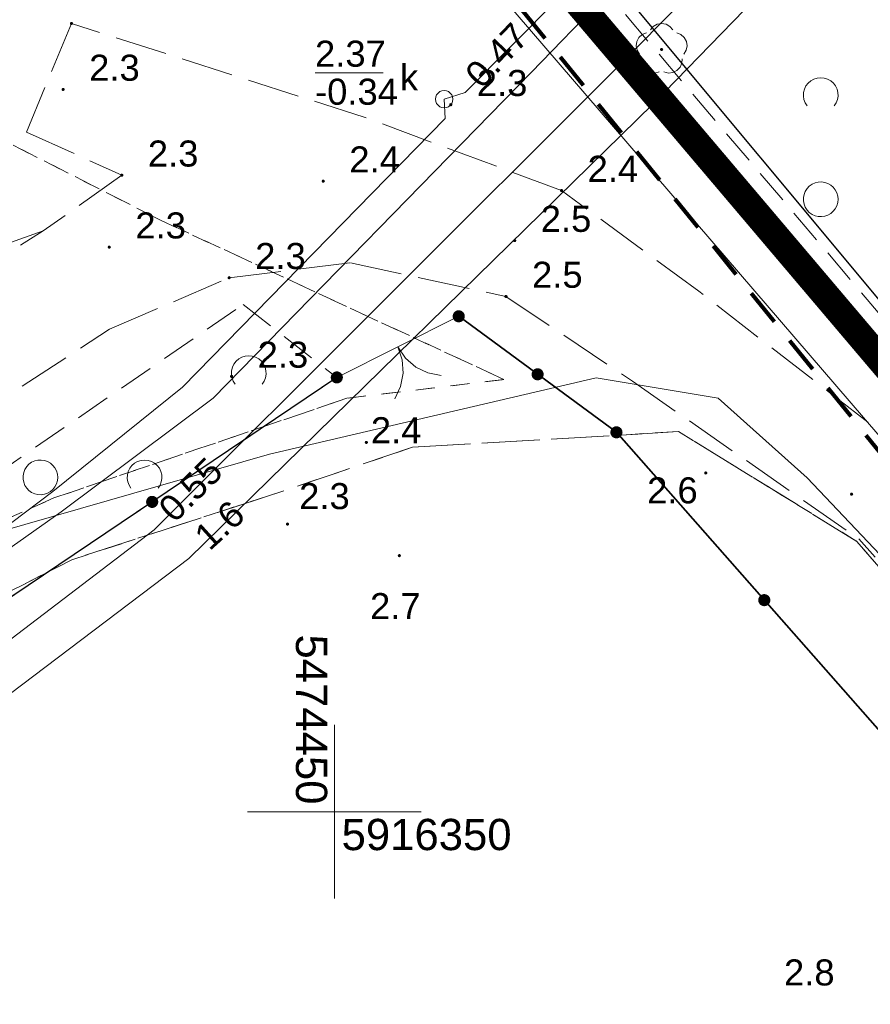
# Model space of a CAD drawing. Extents: x 5474185 to 5474933, y 5916077 to 5916824.
# Tile 10 of 256: x 5474441 to 5474465, y 5916344 to 5916373. Entities that reach past the tile are written whole.
import ezdxf
from ezdxf.enums import TextEntityAlignment as Align

# ---------------------------------------------------------------- set-up
doc = ezdxf.new("R2010")
doc.units = 0
for name, pattern in [('216-500', [2.5, 1.5, -1]), ('DASHDOT', [1, 0.5, -0.25, 0, -0.25]), ('PRZER1-1', [1, 0.5, -0.5]), ('PRZER2-1', [1.5, 1, -0.5]), ('PRZER3-1', [2, 1.5, -0.5])]:
    doc.linetypes.add(name, pattern=pattern)
doc.layers.add('1-GRAN', color=5, linetype='DASHDOT')
for name, color, linetype, lineweight in [('GESDZI', 253, 'CONTINUOUS', 18), ('GESKKL', 253, 'CONTINUOUS', 18), ('GESUZY', 253, 'CONTINUOUS', 18), ('GSLKBR', 253, 'CONTINUOUS', 18), ('GSLKOG', 253, 'CONTINUOUS', 35), ('GSLKRW', 253, 'CONTINUOUS', 25), ('GSPRDL', 253, 'CONTINUOUS', 18), ('GSPWPN', 253, 'CONTINUOUS', 13), ('GSPWPN_O', 253, 'CONTINUOUS', 13), ('GSSKOA', 253, 'CONTINUOUS', 18), ('GSSZAD', 254, 'CONTINUOUS', 18), ('GSSZSN', 254, 'CONTINUOUS', 18), ('GULEPR', 254, 'CONTINUOUS', 18), ('GULKPR', 7, 'CONTINUOUS', 18), ('GULTPR', 254, 'CONTINUOUS', 18), ('GUPIWZ', 253, 'CONTINUOUS', 18), ('GUPIWZ_O', 253, 'CONTINUOUS', 18), ('GUPKSD', 61, 'CONTINUOUS', 18), ('GUPPRZ_O', 40, 'CONTINUOUS', 18), ('Ramka sekcyjna', 253, 'CONTINUOUS', 18), ('Sieć wodociągowa', 253, 'CONTINUOUS', 40)]:
    doc.layers.add(name, color=color, linetype=linetype, lineweight=lineweight)
doc.styles.add('Arial', font='arial.ttf')

msp = doc.modelspace()

# ---------------------------------------------------------------- hatches: boundary and pattern name
at = {"layer": 'GSLKOG'}
for points in [[(5474458.384723, 5916371.425668), (5474458.340124, 5916371.435562), (5474458.299604, 5916371.456663), (5474458.265927, 5916371.487531), (5474458.241386, 5916371.526064), (5474458.227655, 5916371.569636), (5474458.225668, 5916371.615277), (5474458.235562, 5916371.659876), (5474458.256663, 5916371.700396), (5474458.287531, 5916371.734073), (5474458.326064, 5916371.758614), (5474458.369636, 5916371.772345), (5474458.415277, 5916371.774332), (5474458.459876, 5916371.764438), (5474458.500396, 5916371.743337), (5474458.534073, 5916371.712469), (5474458.558614, 5916371.673936), (5474458.572345, 5916371.630364), (5474458.574332, 5916371.584723), (5474458.564438, 5916371.540124), (5474458.543337, 5916371.499604), (5474458.512469, 5916371.465927), (5474458.473936, 5916371.441386), (5474458.430364, 5916371.427655)], [(5474458.384723, 5916371.425668), (5474458.340124, 5916371.435562), (5474458.299604, 5916371.456663), (5474458.265927, 5916371.487531), (5474458.241386, 5916371.526064), (5474458.227655, 5916371.569636), (5474458.225668, 5916371.615277), (5474458.235562, 5916371.659876), (5474458.256663, 5916371.700396), (5474458.287531, 5916371.734073), (5474458.326064, 5916371.758614), (5474458.369636, 5916371.772345), (5474458.415277, 5916371.774332), (5474458.459876, 5916371.764438), (5474458.500396, 5916371.743337), (5474458.534073, 5916371.712469), (5474458.558614, 5916371.673936), (5474458.572345, 5916371.630364), (5474458.574332, 5916371.584723), (5474458.564438, 5916371.540124), (5474458.543337, 5916371.499604), (5474458.512469, 5916371.465927), (5474458.473936, 5916371.441386), (5474458.430364, 5916371.427655)], [(5474464.158481, 5916364.660379), (5474464.113678, 5916364.669311), (5474464.072713, 5916364.689534), (5474464.038379, 5916364.71967), (5474464.013015, 5916364.757666), (5474463.998348, 5916364.800932), (5474463.995379, 5916364.846519), (5474464.004311, 5916364.891322), (5474464.024534, 5916364.932287), (5474464.05467, 5916364.966621), (5474464.092666, 5916364.991985), (5474464.135932, 5916365.006652), (5474464.181519, 5916365.009621), (5474464.226322, 5916365.000689), (5474464.267287, 5916364.980466), (5474464.301621, 5916364.95033), (5474464.326985, 5916364.912334), (5474464.341652, 5916364.869068), (5474464.344621, 5916364.823481), (5474464.335689, 5916364.778678), (5474464.315466, 5916364.737713), (5474464.28533, 5916364.703379), (5474464.247334, 5916364.678015), (5474464.204068, 5916364.663348)], [(5474464.158481, 5916364.660379), (5474464.113678, 5916364.669311), (5474464.072713, 5916364.689534), (5474464.038379, 5916364.71967), (5474464.013015, 5916364.757666), (5474463.998348, 5916364.800932), (5474463.995379, 5916364.846519), (5474464.004311, 5916364.891322), (5474464.024534, 5916364.932287), (5474464.05467, 5916364.966621), (5474464.092666, 5916364.991985), (5474464.135932, 5916365.006652), (5474464.181519, 5916365.009621), (5474464.226322, 5916365.000689), (5474464.267287, 5916364.980466), (5474464.301621, 5916364.95033), (5474464.326985, 5916364.912334), (5474464.341652, 5916364.869068), (5474464.344621, 5916364.823481), (5474464.335689, 5916364.778678), (5474464.315466, 5916364.737713), (5474464.28533, 5916364.703379), (5474464.247334, 5916364.678015), (5474464.204068, 5916364.663348)], [(5474453.560671, 5916364.086071), (5474453.516313, 5916364.097), (5474453.476296, 5916364.119037), (5474453.443346, 5916364.150681), (5474453.419709, 5916364.189775), (5474453.406994, 5916364.233654), (5474453.406071, 5916364.279329), (5474453.417, 5916364.323687), (5474453.439037, 5916364.363704), (5474453.470681, 5916364.396654), (5474453.509775, 5916364.420291), (5474453.553654, 5916364.433006), (5474453.599329, 5916364.433929), (5474453.643687, 5916364.423), (5474453.683704, 5916364.400963), (5474453.716654, 5916364.369319), (5474453.740291, 5916364.330225), (5474453.753006, 5916364.286346), (5474453.753929, 5916364.240671), (5474453.743, 5916364.196313), (5474453.720963, 5916364.156296), (5474453.689319, 5916364.123346), (5474453.650225, 5916364.099709), (5474453.606346, 5916364.086994)], [(5474455.830671, 5916362.416071), (5474455.786313, 5916362.427), (5474455.746296, 5916362.449037), (5474455.713346, 5916362.480681), (5474455.689709, 5916362.519775), (5474455.676994, 5916362.563654), (5474455.676071, 5916362.609329), (5474455.687, 5916362.653687), (5474455.709037, 5916362.693704), (5474455.740681, 5916362.726654), (5474455.779775, 5916362.750291), (5474455.823654, 5916362.763006), (5474455.869329, 5916362.763929), (5474455.913687, 5916362.753), (5474455.953704, 5916362.730963), (5474455.986654, 5916362.699319), (5474456.010291, 5916362.660225), (5474456.023006, 5916362.616346), (5474456.023929, 5916362.570671), (5474456.013, 5916362.526313), (5474455.990963, 5916362.486296), (5474455.959319, 5916362.453346), (5474455.920225, 5916362.429709), (5474455.876346, 5916362.416994)], [(5474455.830671, 5916362.416071), (5474455.786313, 5916362.427), (5474455.746296, 5916362.449037), (5474455.713346, 5916362.480681), (5474455.689709, 5916362.519775), (5474455.676994, 5916362.563654), (5474455.676071, 5916362.609329), (5474455.687, 5916362.653687), (5474455.709037, 5916362.693704), (5474455.740681, 5916362.726654), (5474455.779775, 5916362.750291), (5474455.823654, 5916362.763006), (5474455.869329, 5916362.763929), (5474455.913687, 5916362.753), (5474455.953704, 5916362.730963), (5474455.986654, 5916362.699319), (5474456.010291, 5916362.660225), (5474456.023006, 5916362.616346), (5474456.023929, 5916362.570671), (5474456.013, 5916362.526313), (5474455.990963, 5916362.486296), (5474455.959319, 5916362.453346), (5474455.920225, 5916362.429709), (5474455.876346, 5916362.416994)], [(5474450.08215, 5916362.325423), (5474450.036552, 5916362.328226), (5474449.993234, 5916362.342736), (5474449.955147, 5916362.367963), (5474449.924887, 5916362.402188), (5474449.904516, 5916362.443079), (5474449.895423, 5916362.48785), (5474449.898226, 5916362.533448), (5474449.912736, 5916362.576766), (5474449.937963, 5916362.614853), (5474449.972188, 5916362.645113), (5474450.013079, 5916362.665484), (5474450.05785, 5916362.674577), (5474450.103448, 5916362.671774), (5474450.146766, 5916362.657264), (5474450.184853, 5916362.632037), (5474450.215113, 5916362.597812), (5474450.235484, 5916362.556921), (5474450.244577, 5916362.51215), (5474450.241774, 5916362.466552), (5474450.227264, 5916362.423234), (5474450.202037, 5916362.385147), (5474450.167812, 5916362.354887), (5474450.126921, 5916362.334516)], [(5474458.108948, 5916360.745349), (5474458.064122, 5916360.754161), (5474458.023103, 5916360.774275), (5474457.988688, 5916360.804319), (5474457.963222, 5916360.842246), (5474457.94844, 5916360.885473), (5474457.945349, 5916360.931052), (5474457.954161, 5916360.975878), (5474457.974275, 5916361.016897), (5474458.004319, 5916361.051312), (5474458.042246, 5916361.076778), (5474458.085473, 5916361.09156), (5474458.131052, 5916361.094651), (5474458.175878, 5916361.085839), (5474458.216897, 5916361.065725), (5474458.251312, 5916361.035681), (5474458.276778, 5916360.997754), (5474458.29156, 5916360.954527), (5474458.294651, 5916360.908948), (5474458.285839, 5916360.864122), (5474458.265725, 5916360.823103), (5474458.235681, 5916360.788688), (5474458.197754, 5916360.763222), (5474458.154527, 5916360.74844)], [(5474458.100671, 5916360.746071), (5474458.056313, 5916360.757), (5474458.016296, 5916360.779037), (5474457.983346, 5916360.810681), (5474457.959709, 5916360.849775), (5474457.946994, 5916360.893654), (5474457.946071, 5916360.939329), (5474457.957, 5916360.983687), (5474457.979037, 5916361.023704), (5474458.010681, 5916361.056654), (5474458.049775, 5916361.080291), (5474458.093654, 5916361.093006), (5474458.139329, 5916361.093929), (5474458.183687, 5916361.083), (5474458.223704, 5916361.060963), (5474458.256654, 5916361.029319), (5474458.280291, 5916360.990225), (5474458.293006, 5916360.946346), (5474458.293929, 5916360.900671), (5474458.283, 5916360.856313), (5474458.260963, 5916360.816296), (5474458.229319, 5916360.783346), (5474458.190225, 5916360.759709), (5474458.146346, 5916360.746994)], [(5474444.766295, 5916358.742348), (5474444.720698, 5916358.745151), (5474444.677379, 5916358.759661), (5474444.639292, 5916358.784888), (5474444.609032, 5916358.819113), (5474444.588661, 5916358.860004), (5474444.579568, 5916358.904774), (5474444.582371, 5916358.950372), (5474444.596881, 5916358.993691), (5474444.622109, 5916359.031778), (5474444.656334, 5916359.062038), (5474444.697224, 5916359.082409), (5474444.741995, 5916359.091502), (5474444.787593, 5916359.088699), (5474444.830911, 5916359.074189), (5474444.868999, 5916359.048961), (5474444.899259, 5916359.014736), (5474444.919629, 5916358.973846), (5474444.928722, 5916358.929075), (5474444.925919, 5916358.883477), (5474444.911409, 5916358.840159), (5474444.886182, 5916358.802071), (5474444.851957, 5916358.771811), (5474444.811066, 5916358.751441)], [(5474444.766295, 5916358.742348), (5474444.720698, 5916358.745151), (5474444.677379, 5916358.759661), (5474444.639292, 5916358.784888), (5474444.609032, 5916358.819113), (5474444.588661, 5916358.860004), (5474444.579568, 5916358.904774), (5474444.582371, 5916358.950372), (5474444.596881, 5916358.993691), (5474444.622109, 5916359.031778), (5474444.656334, 5916359.062038), (5474444.697224, 5916359.082409), (5474444.741995, 5916359.091502), (5474444.787593, 5916359.088699), (5474444.830911, 5916359.074189), (5474444.868999, 5916359.048961), (5474444.899259, 5916359.014736), (5474444.919629, 5916358.973846), (5474444.928722, 5916358.929075), (5474444.925919, 5916358.883477), (5474444.911409, 5916358.840159), (5474444.886182, 5916358.802071), (5474444.851957, 5916358.771811), (5474444.811066, 5916358.751441)], [(5474462.365058, 5916355.914173), (5474462.320233, 5916355.922986), (5474462.279214, 5916355.943099), (5474462.244799, 5916355.973143), (5474462.219333, 5916356.011071), (5474462.204551, 5916356.054298), (5474462.20146, 5916356.099877), (5474462.210272, 5916356.144703), (5474462.230385, 5916356.185722), (5474462.260429, 5916356.220136), (5474462.298357, 5916356.245602), (5474462.341584, 5916356.260384), (5474462.387163, 5916356.263476), (5474462.431989, 5916356.254663), (5474462.473008, 5916356.23455), (5474462.507423, 5916356.204506), (5474462.532889, 5916356.166578), (5474462.547671, 5916356.123351), (5474462.550762, 5916356.077772), (5474462.54195, 5916356.032946), (5474462.521836, 5916355.991927), (5474462.491792, 5916355.957513), (5474462.453865, 5916355.932047), (5474462.410638, 5916355.917265)], [(5474462.365058, 5916355.914173), (5474462.320233, 5916355.922986), (5474462.279214, 5916355.943099), (5474462.244799, 5916355.973143), (5474462.219333, 5916356.011071), (5474462.204551, 5916356.054298), (5474462.20146, 5916356.099877), (5474462.210272, 5916356.144703), (5474462.230385, 5916356.185722), (5474462.260429, 5916356.220136), (5474462.298357, 5916356.245602), (5474462.341584, 5916356.260384), (5474462.387163, 5916356.263476), (5474462.431989, 5916356.254663), (5474462.473008, 5916356.23455), (5474462.507423, 5916356.204506), (5474462.532889, 5916356.166578), (5474462.547671, 5916356.123351), (5474462.550762, 5916356.077772), (5474462.54195, 5916356.032946), (5474462.521836, 5916355.991927), (5474462.491792, 5916355.957513), (5474462.453865, 5916355.932047), (5474462.410638, 5916355.917265)]]:
    msp.add_hatch(color=256, dxfattribs=at).paths.add_polyline_path(points)
at = {"layer": 'GSPRDL'}
msp.add_hatch(color=256, dxfattribs=at).paths.add_polyline_path([(5474459.42, 5916371.895), (5474459.406094, 5916371.897202), (5474459.39355, 5916371.903594), (5474459.383594, 5916371.91355), (5474459.377202, 5916371.926094), (5474459.375, 5916371.94), (5474459.377202, 5916371.953906), (5474459.383594, 5916371.96645), (5474459.39355, 5916371.976406), (5474459.406094, 5916371.982798), (5474459.42, 5916371.985), (5474459.433906, 5916371.982798), (5474459.44645, 5916371.976406), (5474459.456406, 5916371.96645), (5474459.462798, 5916371.953906), (5474459.465, 5916371.94), (5474459.462798, 5916371.926094), (5474459.456406, 5916371.91355), (5474459.44645, 5916371.903594), (5474459.433906, 5916371.897202)])
at = {"layer": 'GSPWPN'}
for points in [[(5474442.43, 5916372.645), (5474442.418353, 5916372.646533), (5474442.4075, 5916372.651029), (5474442.39818, 5916372.65818), (5474442.391029, 5916372.6675), (5474442.386533, 5916372.678353), (5474442.385, 5916372.69), (5474442.386533, 5916372.701647), (5474442.391029, 5916372.7125), (5474442.39818, 5916372.72182), (5474442.4075, 5916372.728971), (5474442.418353, 5916372.733467), (5474442.43, 5916372.735), (5474442.441647, 5916372.733467), (5474442.4525, 5916372.728971), (5474442.46182, 5916372.72182), (5474442.468971, 5916372.7125), (5474442.473467, 5916372.701647), (5474442.475, 5916372.69), (5474442.473467, 5916372.678353), (5474442.468971, 5916372.6675), (5474442.46182, 5916372.65818), (5474442.4525, 5916372.651029), (5474442.441647, 5916372.646533)], [(5474442.19, 5916370.745), (5474442.178353, 5916370.746533), (5474442.1675, 5916370.751029), (5474442.15818, 5916370.75818), (5474442.151029, 5916370.7675), (5474442.146533, 5916370.778353), (5474442.145, 5916370.79), (5474442.146533, 5916370.801647), (5474442.151029, 5916370.8125), (5474442.15818, 5916370.82182), (5474442.1675, 5916370.828971), (5474442.178353, 5916370.833467), (5474442.19, 5916370.835), (5474442.201647, 5916370.833467), (5474442.2125, 5916370.828971), (5474442.22182, 5916370.82182), (5474442.228971, 5916370.8125), (5474442.233467, 5916370.801647), (5474442.235, 5916370.79), (5474442.233467, 5916370.778353), (5474442.228971, 5916370.7675), (5474442.22182, 5916370.75818), (5474442.2125, 5916370.751029), (5474442.201647, 5916370.746533)], [(5474453.35, 5916370.305), (5474453.338353, 5916370.306533), (5474453.3275, 5916370.311029), (5474453.31818, 5916370.31818), (5474453.311029, 5916370.3275), (5474453.306533, 5916370.338353), (5474453.305, 5916370.35), (5474453.306533, 5916370.361647), (5474453.311029, 5916370.3725), (5474453.31818, 5916370.38182), (5474453.3275, 5916370.388971), (5474453.338353, 5916370.393467), (5474453.35, 5916370.395), (5474453.361647, 5916370.393467), (5474453.3725, 5916370.388971), (5474453.38182, 5916370.38182), (5474453.388971, 5916370.3725), (5474453.393467, 5916370.361647), (5474453.395, 5916370.35), (5474453.393467, 5916370.338353), (5474453.388971, 5916370.3275), (5474453.38182, 5916370.31818), (5474453.3725, 5916370.311029), (5474453.361647, 5916370.306533)], [(5474443.88, 5916368.275), (5474443.868353, 5916368.276533), (5474443.8575, 5916368.281029), (5474443.84818, 5916368.28818), (5474443.841029, 5916368.2975), (5474443.836533, 5916368.308353), (5474443.835, 5916368.32), (5474443.836533, 5916368.331647), (5474443.841029, 5916368.3425), (5474443.84818, 5916368.35182), (5474443.8575, 5916368.358971), (5474443.868353, 5916368.363467), (5474443.88, 5916368.365), (5474443.891647, 5916368.363467), (5474443.9025, 5916368.358971), (5474443.91182, 5916368.35182), (5474443.918971, 5916368.3425), (5474443.923467, 5916368.331647), (5474443.925, 5916368.32), (5474443.923467, 5916368.308353), (5474443.918971, 5916368.2975), (5474443.91182, 5916368.28818), (5474443.9025, 5916368.281029), (5474443.891647, 5916368.276533)], [(5474449.68, 5916368.105), (5474449.668353, 5916368.106533), (5474449.6575, 5916368.111029), (5474449.64818, 5916368.11818), (5474449.641029, 5916368.1275), (5474449.636533, 5916368.138353), (5474449.635, 5916368.15), (5474449.636533, 5916368.161647), (5474449.641029, 5916368.1725), (5474449.64818, 5916368.18182), (5474449.6575, 5916368.188971), (5474449.668353, 5916368.193467), (5474449.68, 5916368.195), (5474449.691647, 5916368.193467), (5474449.7025, 5916368.188971), (5474449.71182, 5916368.18182), (5474449.718971, 5916368.1725), (5474449.723467, 5916368.161647), (5474449.725, 5916368.15), (5474449.723467, 5916368.138353), (5474449.718971, 5916368.1275), (5474449.71182, 5916368.11818), (5474449.7025, 5916368.111029), (5474449.691647, 5916368.106533)], [(5474456.54, 5916367.835), (5474456.528353, 5916367.836533), (5474456.5175, 5916367.841029), (5474456.50818, 5916367.84818), (5474456.501029, 5916367.8575), (5474456.496533, 5916367.868353), (5474456.495, 5916367.88), (5474456.496533, 5916367.891647), (5474456.501029, 5916367.9025), (5474456.50818, 5916367.91182), (5474456.5175, 5916367.918971), (5474456.528353, 5916367.923467), (5474456.54, 5916367.925), (5474456.551647, 5916367.923467), (5474456.5625, 5916367.918971), (5474456.57182, 5916367.91182), (5474456.578971, 5916367.9025), (5474456.583467, 5916367.891647), (5474456.585, 5916367.88), (5474456.583467, 5916367.868353), (5474456.578971, 5916367.8575), (5474456.57182, 5916367.84818), (5474456.5625, 5916367.841029), (5474456.551647, 5916367.836533)], [(5474455.19, 5916366.395), (5474455.178353, 5916366.396533), (5474455.1675, 5916366.401029), (5474455.15818, 5916366.40818), (5474455.151029, 5916366.4175), (5474455.146533, 5916366.428353), (5474455.145, 5916366.44), (5474455.146533, 5916366.451647), (5474455.151029, 5916366.4625), (5474455.15818, 5916366.47182), (5474455.1675, 5916366.478971), (5474455.178353, 5916366.483467), (5474455.19, 5916366.485), (5474455.201647, 5916366.483467), (5474455.2125, 5916366.478971), (5474455.22182, 5916366.47182), (5474455.228971, 5916366.4625), (5474455.233467, 5916366.451647), (5474455.235, 5916366.44), (5474455.233467, 5916366.428353), (5474455.228971, 5916366.4175), (5474455.22182, 5916366.40818), (5474455.2125, 5916366.401029), (5474455.201647, 5916366.396533)], [(5474443.52, 5916366.205), (5474443.508353, 5916366.206533), (5474443.4975, 5916366.211029), (5474443.48818, 5916366.21818), (5474443.481029, 5916366.2275), (5474443.476533, 5916366.238353), (5474443.475, 5916366.25), (5474443.476533, 5916366.261647), (5474443.481029, 5916366.2725), (5474443.48818, 5916366.28182), (5474443.4975, 5916366.288971), (5474443.508353, 5916366.293467), (5474443.52, 5916366.295), (5474443.531647, 5916366.293467), (5474443.5425, 5916366.288971), (5474443.55182, 5916366.28182), (5474443.558971, 5916366.2725), (5474443.563467, 5916366.261647), (5474443.565, 5916366.25), (5474443.563467, 5916366.238353), (5474443.558971, 5916366.2275), (5474443.55182, 5916366.21818), (5474443.5425, 5916366.211029), (5474443.531647, 5916366.206533)], [(5474446.97, 5916365.325), (5474446.958353, 5916365.326533), (5474446.9475, 5916365.331029), (5474446.93818, 5916365.33818), (5474446.931029, 5916365.3475), (5474446.926533, 5916365.358353), (5474446.925, 5916365.37), (5474446.926533, 5916365.381647), (5474446.931029, 5916365.3925), (5474446.93818, 5916365.40182), (5474446.9475, 5916365.408971), (5474446.958353, 5916365.413467), (5474446.97, 5916365.415), (5474446.981647, 5916365.413467), (5474446.9925, 5916365.408971), (5474447.00182, 5916365.40182), (5474447.008971, 5916365.3925), (5474447.013467, 5916365.381647), (5474447.015, 5916365.37), (5474447.013467, 5916365.358353), (5474447.008971, 5916365.3475), (5474447.00182, 5916365.33818), (5474446.9925, 5916365.331029), (5474446.981647, 5916365.326533)], [(5474454.94, 5916364.785), (5474454.928353, 5916364.786533), (5474454.9175, 5916364.791029), (5474454.90818, 5916364.79818), (5474454.901029, 5916364.8075), (5474454.896533, 5916364.818353), (5474454.895, 5916364.83), (5474454.896533, 5916364.841647), (5474454.901029, 5916364.8525), (5474454.90818, 5916364.86182), (5474454.9175, 5916364.868971), (5474454.928353, 5916364.873467), (5474454.94, 5916364.875), (5474454.951647, 5916364.873467), (5474454.9625, 5916364.868971), (5474454.97182, 5916364.86182), (5474454.978971, 5916364.8525), (5474454.983467, 5916364.841647), (5474454.985, 5916364.83), (5474454.983467, 5916364.818353), (5474454.978971, 5916364.8075), (5474454.97182, 5916364.79818), (5474454.9625, 5916364.791029), (5474454.951647, 5916364.786533)], [(5474447.04, 5916362.485), (5474447.028353, 5916362.486533), (5474447.0175, 5916362.491029), (5474447.00818, 5916362.49818), (5474447.001029, 5916362.5075), (5474446.996533, 5916362.518353), (5474446.995, 5916362.53), (5474446.996533, 5916362.541647), (5474447.001029, 5916362.5525), (5474447.00818, 5916362.56182), (5474447.0175, 5916362.568971), (5474447.028353, 5916362.573467), (5474447.04, 5916362.575), (5474447.051647, 5916362.573467), (5474447.0625, 5916362.568971), (5474447.07182, 5916362.56182), (5474447.078971, 5916362.5525), (5474447.083467, 5916362.541647), (5474447.085, 5916362.53), (5474447.083467, 5916362.518353), (5474447.078971, 5916362.5075), (5474447.07182, 5916362.49818), (5474447.0625, 5916362.491029), (5474447.051647, 5916362.486533)], [(5474450.92, 5916360.585), (5474450.908353, 5916360.586533), (5474450.8975, 5916360.591029), (5474450.88818, 5916360.59818), (5474450.881029, 5916360.6075), (5474450.876533, 5916360.618353), (5474450.875, 5916360.63), (5474450.876533, 5916360.641647), (5474450.881029, 5916360.6525), (5474450.88818, 5916360.66182), (5474450.8975, 5916360.668971), (5474450.908353, 5916360.673467), (5474450.92, 5916360.675), (5474450.931647, 5916360.673467), (5474450.9425, 5916360.668971), (5474450.95182, 5916360.66182), (5474450.958971, 5916360.6525), (5474450.963467, 5916360.641647), (5474450.965, 5916360.63), (5474450.963467, 5916360.618353), (5474450.958971, 5916360.6075), (5474450.95182, 5916360.59818), (5474450.9425, 5916360.591029), (5474450.931647, 5916360.586533)], [(5474460.69, 5916359.705), (5474460.678353, 5916359.706533), (5474460.6675, 5916359.711029), (5474460.65818, 5916359.71818), (5474460.651029, 5916359.7275), (5474460.646533, 5916359.738353), (5474460.645, 5916359.75), (5474460.646533, 5916359.761647), (5474460.651029, 5916359.7725), (5474460.65818, 5916359.78182), (5474460.6675, 5916359.788971), (5474460.678353, 5916359.793467), (5474460.69, 5916359.795), (5474460.701647, 5916359.793467), (5474460.7125, 5916359.788971), (5474460.72182, 5916359.78182), (5474460.728971, 5916359.7725), (5474460.733467, 5916359.761647), (5474460.735, 5916359.75), (5474460.733467, 5916359.738353), (5474460.728971, 5916359.7275), (5474460.72182, 5916359.71818), (5474460.7125, 5916359.711029), (5474460.701647, 5916359.706533)], [(5474464.89, 5916359.095), (5474464.878353, 5916359.096533), (5474464.8675, 5916359.101029), (5474464.85818, 5916359.10818), (5474464.851029, 5916359.1175), (5474464.846533, 5916359.128353), (5474464.845, 5916359.14), (5474464.846533, 5916359.151647), (5474464.851029, 5916359.1625), (5474464.85818, 5916359.17182), (5474464.8675, 5916359.178971), (5474464.878353, 5916359.183467), (5474464.89, 5916359.185), (5474464.901647, 5916359.183467), (5474464.9125, 5916359.178971), (5474464.92182, 5916359.17182), (5474464.928971, 5916359.1625), (5474464.933467, 5916359.151647), (5474464.935, 5916359.14), (5474464.933467, 5916359.128353), (5474464.928971, 5916359.1175), (5474464.92182, 5916359.10818), (5474464.9125, 5916359.101029), (5474464.901647, 5916359.096533)], [(5474448.65, 5916358.235), (5474448.638353, 5916358.236533), (5474448.6275, 5916358.241029), (5474448.61818, 5916358.24818), (5474448.611029, 5916358.2575), (5474448.606533, 5916358.268353), (5474448.605, 5916358.28), (5474448.606533, 5916358.291647), (5474448.611029, 5916358.3025), (5474448.61818, 5916358.31182), (5474448.6275, 5916358.318971), (5474448.638353, 5916358.323467), (5474448.65, 5916358.325), (5474448.661647, 5916358.323467), (5474448.6725, 5916358.318971), (5474448.68182, 5916358.31182), (5474448.688971, 5916358.3025), (5474448.693467, 5916358.291647), (5474448.695, 5916358.28), (5474448.693467, 5916358.268353), (5474448.688971, 5916358.2575), (5474448.68182, 5916358.24818), (5474448.6725, 5916358.241029), (5474448.661647, 5916358.236533)], [(5474451.87, 5916357.325), (5474451.858353, 5916357.326533), (5474451.8475, 5916357.331029), (5474451.83818, 5916357.33818), (5474451.831029, 5916357.3475), (5474451.826533, 5916357.358353), (5474451.825, 5916357.37), (5474451.826533, 5916357.381647), (5474451.831029, 5916357.3925), (5474451.83818, 5916357.40182), (5474451.8475, 5916357.408971), (5474451.858353, 5916357.413467), (5474451.87, 5916357.415), (5474451.881647, 5916357.413467), (5474451.8925, 5916357.408971), (5474451.90182, 5916357.40182), (5474451.908971, 5916357.3925), (5474451.913467, 5916357.381647), (5474451.915, 5916357.37), (5474451.913467, 5916357.358353), (5474451.908971, 5916357.3475), (5474451.90182, 5916357.33818), (5474451.8925, 5916357.331029), (5474451.881647, 5916357.326533)]]:
    msp.add_hatch(color=256, dxfattribs=at).paths.add_polyline_path(points)

# ---------------------------------------------------------------- linework, layer by layer
at = {"layer": '1-GRAN', "ltscale": 5, "const_width": 0.8, "elevation": 10.08}
msp.add_lwpolyline([(5474751.83, 5916275.64), (5474751.14, 5916273.94), (5474644.79, 5916221), (5474615.29, 5916258.3), (5474592.4, 5916287.8), (5474563.35, 5916264.64), (5474560.03, 5916268.81), (5474550.58, 5916262.91), (5474454.86, 5916375.82)], dxfattribs=at)
at = {"layer": 'GESDZI', "linetype": 'Continuous', "lineweight": 13}
for p, q in [((5474550.58, 5916262.91, 10.22), (5474454.86, 5916375.82, 10.22)), ((5474454.86, 5916375.82, 10.22), (5474550.58, 5916262.91, 10.22))]:
    msp.add_line(p, q, dxfattribs=at)
at = {"layer": 'GESKKL', "linetype": 'PRZER3-1', "lineweight": 13}
for p, q in [((5474454.86, 5916375.82, 10.06), (5474550.58, 5916262.91, 10.06)), ((5474459.91, 5916360.94, 10.06), (5474452.25, 5916360.49, 10.06)), ((5474465.04, 5916357.78, 10.06), (5474459.91, 5916360.94, 10.06)), ((5474452.25, 5916360.49, 10.06), (5474448.07, 5916359.08, 10.06)), ((5474448.07, 5916359.08, 10.06), (5474442.44, 5916357.25, 10.06)), ((5474468.81, 5916353.4, 10.06), (5474465.04, 5916357.78, 10.06)), ((5474442.44, 5916357.25, 10.06), (5474435.33, 5916353.61, 10.06))]:
    msp.add_line(p, q, dxfattribs=at)
at = {"layer": 'GESUZY', "linetype": 'PRZER1-1', "lineweight": 13}
for p, q in [((5474454.86, 5916375.82, 10.08), (5474550.58, 5916262.91, 10.08)), ((5474550.58, 5916262.91, 10.08), (5474454.86, 5916375.82, 10.08)), ((5474445.01, 5916367.02, 10.08), (5474439.86, 5916369.64, 10.08)), ((5474439.86, 5916369.64, 10.08), (5474445.01, 5916367.02, 10.08)), ((5474454.88, 5916362.44, 10.08), (5474445.01, 5916367.02, 10.08)), ((5474445.01, 5916367.02, 10.08), (5474454.88, 5916362.44, 10.08)), ((5474450.36, 5916361.9, 10.08), (5474454.88, 5916362.44, 10.08)), ((5474454.88, 5916362.44, 10.08), (5474450.36, 5916361.9, 10.08)), ((5474441.92, 5916359.03, 10.08), (5474450.36, 5916361.9, 10.08)), ((5474450.36, 5916361.9, 10.08), (5474441.92, 5916359.03, 10.08)), ((5474452.25, 5916360.49, 10.08), (5474459.91, 5916360.94, 10.08)), ((5474459.91, 5916360.94, 10.08), (5474452.25, 5916360.49, 10.08)), ((5474459.91, 5916360.94, 10.08), (5474465.04, 5916357.78, 10.08)), ((5474465.04, 5916357.78, 10.08), (5474459.91, 5916360.94, 10.08)), ((5474448.07, 5916359.08, 10.08), (5474452.25, 5916360.49, 10.08)), ((5474452.25, 5916360.49, 10.08), (5474448.07, 5916359.08, 10.08)), ((5474438.49, 5916357.49, 10.08), (5474441.92, 5916359.03, 10.08)), ((5474441.92, 5916359.03, 10.08), (5474438.49, 5916357.49, 10.08)), ((5474442.44, 5916357.25, 10.08), (5474448.07, 5916359.08, 10.08)), ((5474448.07, 5916359.08, 10.08), (5474442.44, 5916357.25, 10.08)), ((5474465.04, 5916357.78, 10.08), (5474468.81, 5916353.4, 10.08)), ((5474468.81, 5916353.4, 10.08), (5474465.04, 5916357.78, 10.08)), ((5474435.33, 5916353.61, 10.08), (5474442.44, 5916357.25, 10.08)), ((5474442.44, 5916357.25, 10.08), (5474435.33, 5916353.61, 10.08))]:
    msp.add_line(p, q, dxfattribs=at)
at = {"layer": 'GSLKBR', "linetype": 'Continuous', "lineweight": 18, "elevation": 10.18, "flags": 128}
msp.add_lwpolyline([(5474450.07, 5916362.5), (5474453.58, 5916364.26)], dxfattribs=at)
at = {"layer": 'GSLKBR', "elevation": 10.18, "flags": 128}
for points in [[(5474451.825, 5916363.38), (5474451.953328, 5916363.010046), (5474451.981531, 5916362.619484), (5474451.907688, 5916362.234931), (5474451.736832, 5916361.882594)], [(5474453.077708, 5916362.554942), (5474452.693155, 5916362.628784), (5474452.340817, 5916362.79964), (5474452.044706, 5916363.055865), (5474451.825, 5916363.38)]]:
    msp.add_lwpolyline(points, dxfattribs=at)
at = {"layer": 'GSLKOG', "linetype": 'Continuous', "lineweight": 30}
for p, q in [((5474461.94, 5916367.38, 10.18), (5474454.86, 5916375.82, 10.18)), ((5474466.4, 5916362.29, 10.18), (5474461.94, 5916367.38, 10.18)), ((5474450.07, 5916362.5, 10.18), (5474427, 5916346.95, 10.18))]:
    msp.add_line(p, q, dxfattribs=at)
at = {"layer": 'GSLKOG', "linetype": 'Continuous', "lineweight": 35, "elevation": 10.18, "flags": 128}
for points in [[(5474458.12, 5916360.92), (5474453.58, 5916364.26)], [(5474471.59, 5916345.63), (5474458.12, 5916360.92)]]:
    msp.add_lwpolyline(points, dxfattribs=at)
at = {"layer": 'GSLKRW', "linetype": 'Continuous', "lineweight": 30}
msp.add_line((5474483.02, 5916343.91, 10.18), (5474457.11, 5916375.02, 10.18), dxfattribs=at)
at = {"layer": 'GSPRDL', "elevation": 10.12, "flags": 128}
for points in [[(5474459.095723, 5916372.503333), (5474459.179447, 5916372.602679), (5474459.292044, 5916372.667494), (5474459.42, 5916372.69), (5474459.547956, 5916372.667494), (5474459.660553, 5916372.602679), (5474459.744277, 5916372.503333)], [(5474458.784031, 5916371.805674), (5474458.71542, 5916371.915999), (5474458.688571, 5916372.043115), (5474458.706708, 5916372.171763), (5474458.767652, 5916372.286501), (5474458.86409, 5916372.373559), (5474458.984445, 5916372.422485)], [(5474459.855555, 5916372.422485), (5474459.97591, 5916372.373559), (5474460.072348, 5916372.286501), (5474460.133292, 5916372.171763), (5474460.151429, 5916372.043115), (5474460.12458, 5916371.915999), (5474460.055969, 5916371.805674)], [(5474459.351227, 5916371.293649), (5474459.225099, 5916371.262488), (5474459.095908, 5916371.276234), (5474458.979161, 5916371.333237), (5474458.888871, 5916371.426655), (5474458.835875, 5916371.545275), (5474458.826535, 5916371.674859)], [(5474460.013465, 5916371.674859), (5474460.004125, 5916371.545275), (5474459.951129, 5916371.426655), (5474459.860839, 5916371.333237), (5474459.744092, 5916371.276234), (5474459.614901, 5916371.262488), (5474459.488773, 5916371.293649)]]:
    msp.add_lwpolyline(points, dxfattribs=at)
at = {"layer": 'GSSKOA', "linetype": 'PRZER3-1', "lineweight": 13}
for p, q in [((5474442.43, 5916372.69, 10.18), (5474441.14, 5916369.56, 10.18)), ((5474450.86, 5916369.99, 10.18), (5474442.43, 5916372.69, 10.18)), ((5474456.54, 5916367.88, 10.18), (5474450.86, 5916369.99, 10.18)), ((5474441.14, 5916369.56, 10.18), (5474443.88, 5916368.32, 10.18)), ((5474443.88, 5916368.32, 10.18), (5474441.62, 5916366.72, 10.18)), ((5474460.49, 5916364.98, 10.18), (5474456.54, 5916367.88, 10.18)), ((5474446.97, 5916365.37, 10.18), (5474450.46, 5916365.8, 10.18)), ((5474450.46, 5916365.8, 10.18), (5474454.94, 5916364.83, 10.18)), ((5474443.53, 5916363.89, 10.18), (5474446.97, 5916365.37, 10.18)), ((5474466.94, 5916359.99, 10.18), (5474460.49, 5916364.98, 10.18)), ((5474454.94, 5916364.83, 10.18), (5474458.58, 5916362.39, 10.18)), ((5474434.31, 5916357.88, 10.18), (5474443.53, 5916363.89, 10.18)), ((5474458.58, 5916362.39, 10.18), (5474465.1, 5916357.85, 10.18)), ((5474477.56, 5916343.9, 10.18), (5474465.1, 5916357.85, 10.18))]:
    msp.add_line(p, q, dxfattribs=at)
at = {"layer": 'GSSZAD', "linetype": 'PRZER2-1', "lineweight": 13}
for p, q in [((5474481.35, 5916345.88, 10.1), (5474457.15, 5916374.39, 10.1)), ((5474435.22, 5916356.24, 10.1), (5474447.37, 5916364.6, 10.1)), ((5474447.37, 5916364.6, 10.1), (5474450.07, 5916362.5, 10.1)), ((5474450.07, 5916362.5, 10.1), (5474427, 5916346.95, 10.1))]:
    msp.add_line(p, q, dxfattribs=at)
at = {"layer": 'GSSZAD', "elevation": 10.1, "flags": 128}
for points in [[(5474463.609688, 5916370.315036), (5474463.554433, 5916370.400667), (5474463.517688, 5916370.495722), (5474463.50098, 5916370.596254), (5474463.505002, 5916370.698085), (5474463.529588, 5916370.796985), (5474463.573717, 5916370.888846), (5474463.635554, 5916370.969851), (5474463.712532, 5916371.036635), (5474463.801452, 5916371.086425), (5474463.89862, 5916371.11715), (5474464, 5916371.127536), (5474464.10138, 5916371.11715), (5474464.198548, 5916371.086425), (5474464.287468, 5916371.036635), (5474464.364446, 5916370.969851), (5474464.426283, 5916370.888846), (5474464.470412, 5916370.796985), (5474464.494998, 5916370.698085), (5474464.49902, 5916370.596254), (5474464.482312, 5916370.495722), (5474464.445567, 5916370.400667), (5474464.390312, 5916370.315036)], [(5474447.144688, 5916362.310469), (5474447.089433, 5916362.3961), (5474447.052688, 5916362.491155), (5474447.03598, 5916362.591687), (5474447.040002, 5916362.693518), (5474447.064588, 5916362.792418), (5474447.108717, 5916362.884279), (5474447.170554, 5916362.965284), (5474447.247532, 5916363.032068), (5474447.336452, 5916363.081858), (5474447.43362, 5916363.112583), (5474447.535, 5916363.122969), (5474447.63638, 5916363.112583), (5474447.733548, 5916363.081858), (5474447.822468, 5916363.032068), (5474447.899446, 5916362.965284), (5474447.961283, 5916362.884279), (5474448.005412, 5916362.792418), (5474448.029998, 5916362.693518), (5474448.03402, 5916362.591687), (5474448.017312, 5916362.491155), (5474447.980567, 5916362.3961), (5474447.925312, 5916362.310469)], [(5474444.144688, 5916359.310469), (5474444.089433, 5916359.3961), (5474444.052688, 5916359.491155), (5474444.03598, 5916359.591687), (5474444.040002, 5916359.693518), (5474444.064588, 5916359.792418), (5474444.108717, 5916359.884279), (5474444.170554, 5916359.965284), (5474444.247532, 5916360.032068), (5474444.336452, 5916360.081858), (5474444.43362, 5916360.112583), (5474444.535, 5916360.122969), (5474444.63638, 5916360.112583), (5474444.733548, 5916360.081858), (5474444.822468, 5916360.032068), (5474444.899446, 5916359.965284), (5474444.961283, 5916359.884279), (5474445.005412, 5916359.792418), (5474445.029998, 5916359.693518), (5474445.03402, 5916359.591687), (5474445.017312, 5916359.491155), (5474444.980567, 5916359.3961), (5474444.925312, 5916359.310469)]]:
    msp.add_lwpolyline(points, dxfattribs=at)
for points in [[(5474464.5, 5916367.627536), (5474464.490964, 5916367.722162), (5474464.464184, 5916367.813367), (5474464.420627, 5916367.897856), (5474464.361867, 5916367.972576), (5474464.290028, 5916368.034824), (5474464.207708, 5916368.082352), (5474464.117879, 5916368.113442), (5474464.023791, 5916368.12697), (5474463.928843, 5916368.122447), (5474463.836466, 5916368.100036), (5474463.75, 5916368.060549), (5474463.67257, 5916368.005411), (5474463.606973, 5916367.936615), (5474463.555582, 5916367.856649), (5474463.520254, 5916367.768402), (5474463.502264, 5916367.675064), (5474463.502264, 5916367.580008), (5474463.520254, 5916367.48667), (5474463.555582, 5916367.398423), (5474463.606973, 5916367.318457), (5474463.67257, 5916367.249661), (5474463.75, 5916367.194523), (5474463.836466, 5916367.155036), (5474463.928843, 5916367.132625), (5474464.023791, 5916367.128102), (5474464.117879, 5916367.14163), (5474464.207708, 5916367.17272), (5474464.290028, 5916367.220248), (5474464.361867, 5916367.282496), (5474464.420627, 5916367.357216), (5474464.464184, 5916367.441705), (5474464.490964, 5916367.53291), (5474464.5, 5916367.627536)], [(5474442.035, 5916359.622969), (5474442.025964, 5916359.717595), (5474441.999184, 5916359.8088), (5474441.955627, 5916359.893289), (5474441.896867, 5916359.968009), (5474441.825028, 5916360.030257), (5474441.742708, 5916360.077785), (5474441.652879, 5916360.108875), (5474441.558791, 5916360.122403), (5474441.463843, 5916360.11788), (5474441.371466, 5916360.095469), (5474441.285, 5916360.055982), (5474441.20757, 5916360.000844), (5474441.141973, 5916359.932048), (5474441.090582, 5916359.852082), (5474441.055254, 5916359.763835), (5474441.037264, 5916359.670497), (5474441.037264, 5916359.575441), (5474441.055254, 5916359.482103), (5474441.090582, 5916359.393856), (5474441.141973, 5916359.31389), (5474441.20757, 5916359.245094), (5474441.285, 5916359.189956), (5474441.371466, 5916359.150469), (5474441.463843, 5916359.128058), (5474441.558791, 5916359.123535), (5474441.652879, 5916359.137063), (5474441.742708, 5916359.168153), (5474441.825028, 5916359.215681), (5474441.896867, 5916359.277929), (5474441.955627, 5916359.352649), (5474441.999184, 5916359.437138), (5474442.025964, 5916359.528343), (5474442.035, 5916359.622969)]]:
    msp.add_lwpolyline(points, close=True, dxfattribs=at)
at = {"layer": 'GSSZSN', "linetype": 'PRZER2-1', "lineweight": 13}
for p, q in [((5474432.12, 5916360.65, 10.06), (5474441.62, 5916366.72, 10.06)), ((5474441.62, 5916366.72, 10.06), (5474437.69, 5916365.33, 10.06))]:
    msp.add_line(p, q, dxfattribs=at)
at = {"layer": 'GULEPR', "linetype": 'Continuous', "lineweight": 13}
for p, q in [((5474448.13, 5916360.29, 10.14), (5474457.54, 5916362.49, 10.14)), ((5474457.54, 5916362.49, 10.14), (5474461.05, 5916361.9, 10.14)), ((5474461.05, 5916361.9, 10.14), (5474463.61, 5916359.61, 10.14)), ((5474433.78, 5916356.16, 10.14), (5474448.13, 5916360.29, 10.14)), ((5474463.61, 5916359.61, 10.14), (5474471.43, 5916351.35, 10.14))]:
    msp.add_line(p, q, dxfattribs=at)
at = {"layer": 'GULKPR', "linetype": 'Continuous', "lineweight": 13}
for p, q in [((5474458.11, 5916371.39, 10.14), (5474499.78, 5916413.72, 10.14)), ((5474443.57, 5916386.54, 10.14), (5474500.46, 5916320.36, 10.14)), ((5474453.76, 5916370.7, 10.14), (5474464.57, 5916381.59, 10.14)), ((5474455.67, 5916371.29, 10.14), (5474465.21, 5916381.11, 10.14)), ((5474444.81, 5916358.11, 10.14), (5474458.11, 5916371.39, 10.14)), ((5474446.51, 5916361.9, 10.14), (5474455.67, 5916371.29, 10.14)), ((5474453.16, 5916370.51, 10.14), (5474453.76, 5916370.7, 10.14)), ((5474453.19, 5916369.95, 10.14), (5474453.16, 5916370.51, 10.14)), ((5474445.63, 5916362.22, 10.14), (5474453.19, 5916369.95, 10.14)), ((5474441.89, 5916359.22, 10.14), (5474445.63, 5916362.22, 10.14)), ((5474442.13, 5916358.63, 10.14), (5474446.51, 5916361.9, 10.14)), ((5474439.85, 5916357.67, 10.14), (5474441.89, 5916359.22, 10.14)), ((5474438.28, 5916355.93, 10.14), (5474442.13, 5916358.63, 10.14)), ((5474418.38, 5916338, 10.14), (5474444.81, 5916358.11, 10.14))]:
    msp.add_line(p, q, dxfattribs=at)
at = {"layer": 'GULTPR', "linetype": 'Continuous', "lineweight": 13}
for p, q in [((5474482.96, 5916394.91, 10.14), (5474459.18, 5916370.38, 10.14)), ((5474459.18, 5916370.38, 10.14), (5474445.81, 5916357.29, 10.14)), ((5474445.81, 5916357.29, 10.14), (5474419.08, 5916337.05, 10.14))]:
    msp.add_line(p, q, dxfattribs=at)
at = {"layer": 'GUPIWZ', "elevation": 10.18, "flags": 128}
msp.add_lwpolyline([(5474453.16, 5916370.76), (5474453.224705, 5916370.751481), (5474453.285, 5916370.726506), (5474453.336777, 5916370.686777), (5474453.376506, 5916370.635), (5474453.401481, 5916370.574705), (5474453.41, 5916370.51), (5474453.401481, 5916370.445295), (5474453.376506, 5916370.385), (5474453.336777, 5916370.333223), (5474453.285, 5916370.293494), (5474453.224705, 5916370.268519), (5474453.16, 5916370.26), (5474453.095295, 5916370.268519), (5474453.035, 5916370.293494), (5474452.983223, 5916370.333223), (5474452.943494, 5916370.385), (5474452.918519, 5916370.445295), (5474452.91, 5916370.51), (5474452.918519, 5916370.574705), (5474452.943494, 5916370.635), (5474452.983223, 5916370.686777), (5474453.035, 5916370.726506), (5474453.095295, 5916370.751481), (5474453.16, 5916370.76)], close=True, dxfattribs=at)
at = {"layer": 'GUPKSD', "elevation": 10.16, "flags": 128}
msp.add_lwpolyline([(5474453.16, 5916370.76), (5474453.224705, 5916370.751481), (5474453.285, 5916370.726506), (5474453.336777, 5916370.686777), (5474453.376506, 5916370.635), (5474453.401481, 5916370.574705), (5474453.41, 5916370.51), (5474453.401481, 5916370.445295), (5474453.376506, 5916370.385), (5474453.336777, 5916370.333223), (5474453.285, 5916370.293494), (5474453.224705, 5916370.268519), (5474453.16, 5916370.26), (5474453.095295, 5916370.268519), (5474453.035, 5916370.293494), (5474452.983223, 5916370.333223), (5474452.943494, 5916370.385), (5474452.918519, 5916370.445295), (5474452.91, 5916370.51), (5474452.918519, 5916370.574705), (5474452.943494, 5916370.635), (5474452.983223, 5916370.686777), (5474453.035, 5916370.726506), (5474453.095295, 5916370.751481), (5474453.16, 5916370.76)], close=True, dxfattribs=at)
at = {"layer": 'GUPPRZ_O', "linetype": 'Continuous', "lineweight": 13, "elevation": 10.8, "flags": 128}
msp.add_lwpolyline([(5474449.442, 5916371.271688), (5474451.402, 5916371.271687)], dxfattribs=at)
at = {"layer": 'Ramka sekcyjna', "linetype": 'Continuous', "lineweight": 18, "elevation": 100, "flags": 128}
for points in [[(5474450, 5916347.5), (5474450, 5916352.5)], [(5474452.5, 5916350), (5474447.5, 5916350)]]:
    msp.add_lwpolyline(points, dxfattribs=at)
at = {"layer": 'Sieć wodociągowa', "linetype": '216-500', "lineweight": 80, "ltscale": 0.7, "flags": 128}
msp.add_lwpolyline([(5474639.869806, 5916212.126617), (5474591.959812, 5916281.625874), (5474551.712383, 5916254.056825), (5474329.196562, 5916529.052215), (5474464.624498, 5916643.592803), (5474589.816575, 5916486.173867), (5474604.985748, 5916472.173823), (5474772.523912, 5916261.364361), (5474653.387527, 5916193.483494), (5474639.869806, 5916212.126617)], close=True, dxfattribs=at)

# ---------------------------------------------------------------- texts
at = {"layer": 'GSPWPN_O', "linetype": 'Continuous', "lineweight": 0, "style": 'Arial'}
for s, p in [('2.3', (5474442.94, 5916371.04, 10.8)), ('2.3', (5474454.1, 5916370.6, 10.8)), ('2.3', (5474444.63, 5916368.57, 10.8)), ('2.4', (5474450.43, 5916368.4, 10.8)), ('2.4', (5474457.29, 5916368.13, 10.8)), ('2.3', (5474444.27, 5916366.5, 10.8)), ('2.5', (5474455.94, 5916366.69, 10.8)), ('2.3', (5474447.72, 5916365.62, 10.8)), ('2.5', (5474455.69, 5916365.08, 10.8)), ('2.3', (5474447.79, 5916362.78, 10.8)), ('2.4', (5474451.049443, 5916360.605286, 10.8)), ('2.6', (5474459.002459, 5916358.874243, 10.8)), ('2.3', (5474448.985701, 5916358.708874, 10.8)), ('2.7', (5474451.026282, 5916355.541879, 10.8)), ('2.8', (5474462.943544, 5916344.997, 10.8))]:
    msp.add_text(s, height=0.75, dxfattribs=at).set_placement(p)
at = {"layer": 'GUPIWZ_O', "linetype": 'Continuous', "lineweight": 0, "style": 'Arial'}
msp.add_text('k', height=0.75, dxfattribs=at).set_placement((5474452.41, 5916370.76, 10.8), align=Align.RIGHT)
at = {"layer": 'GUPPRZ_O', "linetype": 'Continuous', "lineweight": 0, "style": 'Arial'}
for s, rotation, p in [('0.47', 46.397192, (5474454.24245, 5916370.7771, 10.8)), ('0.55', 44.951951, (5474445.400405, 5916358.287121, 10.8)), ('1.6', 42.18444, (5474446.402335, 5916357.484378, 10.8))]:
    msp.add_text(s, height=0.75, rotation=rotation, dxfattribs=at).set_placement(p)
for s, p in [('2.37', (5474449.442, 5916371.444188, 10.8)), ('-0.34', (5474449.442, 5916370.349188, 10.8))]:
    msp.add_text(s, height=0.75, dxfattribs=at).set_placement(p)
at = {"layer": 'Ramka sekcyjna', "linetype": 'Continuous', "lineweight": 0, "style": 'Arial'}
msp.add_text('5474450', height=0.9, rotation=269.999997, dxfattribs=at).set_placement((5474449.793, 5916350.207, 100), align=Align.TOP_RIGHT)
msp.add_text('5916350', height=0.9, dxfattribs=at).set_placement((5474450.207, 5916349.793, 100), align=Align.TOP_LEFT)

doc.saveas('drawing.dxf')
